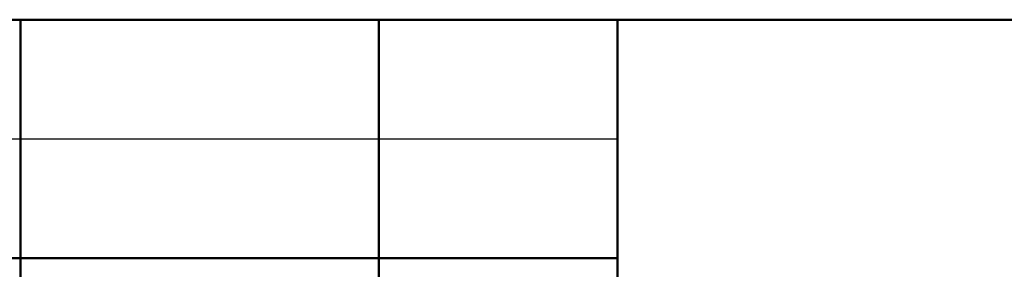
# Model space of a CAD drawing. Header units: millimetres. Extents: x 523431 to 527346, y -48565 to -47721.
# Tile 35 of 217: x 524182 to 524224, y -48530 to -48520. Entities that reach past the tile are written whole.
import ezdxf

# ---------------------------------------------------------------- set-up
doc = ezdxf.new("R2010")
doc.units = ezdxf.units.MM
doc.layers.add('LIN_Основная сплошная', color=50, linetype='Continuous', lineweight=50)

msp = doc.modelspace()

# ---------------------------------------------------------------- linework, layer by layer
msp.add_line((524142.29, -48524.746), (524207.29, -48524.746))
at = {"layer": 'LIN_Основная сплошная', "color": 7}
for p, q in [((524327.29, -48519.746), (524142.29, -48519.746)), ((524182.29, -48519.746), (524182.29, -48559.746)), ((524197.29, -48519.746), (524197.29, -48559.746)), ((524207.29, -48519.746), (524207.29, -48559.746)), ((524142.29, -48529.746), (524207.29, -48529.746))]:
    msp.add_line(p, q, dxfattribs=at)

doc.saveas('drawing.dxf')
